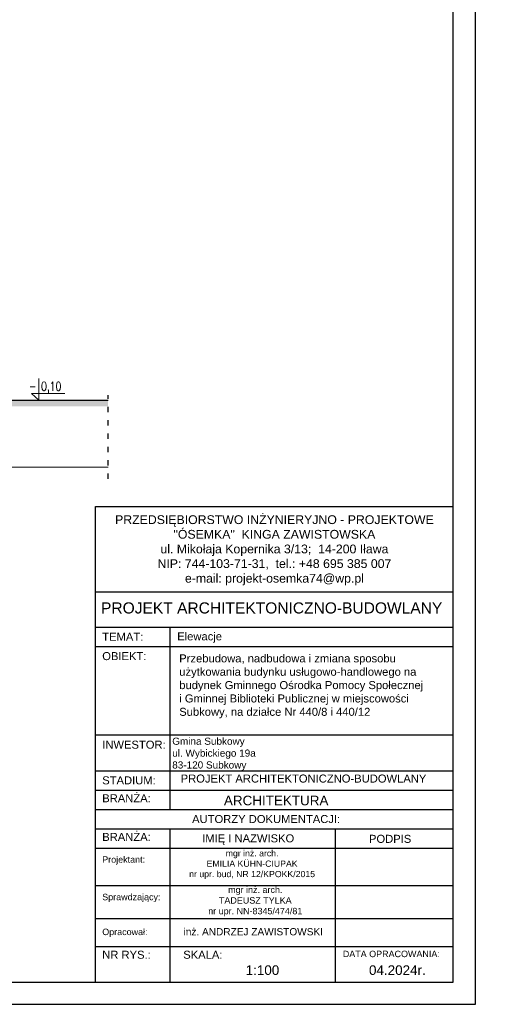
# Model space of a CAD drawing. Header units: millimetres. Extents: x 6197 to 108098, y 4257 to 29730.
# Tile 9 of 148: x 11114 to 12195, y 8907 to 11119. Entities that reach past the tile are written whole.
import ezdxf

# ---------------------------------------------------------------- set-up
doc = ezdxf.new("R2010")
doc.units = ezdxf.units.MM
doc.linetypes.add('ACAD_ISO03W100', pattern=[30, 12, -18])
doc.layers.add('&_opisy_100', color=51, linetype='Continuous', lineweight=20)
doc.layers.add('R-TAB', color=1, linetype='Continuous')
doc.styles.add('Romans', font='romans.shx', dxfattribs={"width": 0.75})
doc.styles.get("Standard").update_dxf_attribs({"font": 'arial.ttf'})

msp = doc.modelspace()

# ---------------------------------------------------------------- hatches: boundary and pattern name
at = {"lineweight": 0}
h = msp.add_hatch(dxfattribs=at)
h.set_pattern_fill('EARTH', color=256, scale=3)
h.set_pattern_definition([(0, (-5396.732, 4878.105), (19.05, 19.05), [19.05, -19.05]), (0, (-5396.732, 4885.248), (19.05, 19.05), [19.05, -19.05]), (0, (-5396.732, 4892.392), (19.05, 19.05), [19.05, -19.05]), (90, (-5394.351, 4894.773), (-19.05, 19.05), [19.05, -19.05]), (90, (-5387.207, 4894.773), (-19.05, 19.05), [19.05, -19.05]), (90, (-5380.064, 4894.773), (-19.05, 19.05), [19.05, -19.05])])
h.paths.add_polyline_path([(7068.291, 10262.029), (11312.119, 10262.029), (11312.119, 10249.941), (7068.291, 10249.941)])

# ---------------------------------------------------------------- linework, layer by layer
at = {"layer": '&_opisy_100', "color": 0}
msp.add_lwpolyline([(11156.448, 10312.81), (11156.448, 10263.813), (11140.385, 10278.846), (11215.256, 10278.846)], dxfattribs=at)
for p, q in [((12137.127, 8906.768), (12137.127, 13106.768)), ((12087.127, 8956.768), (12087.127, 13056.768)), ((6247.127, 8956.768), (12087.127, 8956.768)), ((6197.127, 8906.768), (12137.127, 8906.768))]:
    msp.add_line(p, q)
at = {"linetype": 'ACAD_ISO03W100'}
msp.add_line((11312.119, 10087.21), (11312.119, 10275.095), dxfattribs=at)
at = {"lineweight": 30}
msp.add_line((7061.077, 10263.813), (11312.119, 10263.813), dxfattribs=at)
at = {"lineweight": 0}
msp.add_line((7061.077, 10113.813), (11312.119, 10113.813), dxfattribs=at)
at = {"layer": 'R-TAB', "color": 0}
for p, q in [((11283.66, 10025.278), (12087.127, 10025.278)), ((11283.66, 9084.891), (11283.66, 10025.278)), ((11283.66, 9833.239), (12087.127, 9833.239)), ((11283.66, 9754.264), (12087.127, 9754.264)), ((11451.263, 9344.524), (11451.263, 9754.264)), ((11283.66, 9710.828), (12087.127, 9710.828)), ((11283.66, 9511.869), (12087.127, 9511.869)), ((11283.66, 9431.397), (12087.127, 9431.397)), ((11283.66, 9387.96), (12087.127, 9387.96)), ((11283.66, 9344.524), (12087.127, 9344.524)), ((11283.66, 9301.088), (12087.127, 9301.088)), ((11451.263, 9084.891), (11451.263, 9301.088)), ((11822.735, 9084.891), (11822.735, 9301.088)), ((11283.66, 9257.652), (12087.127, 9257.652)), ((11283.66, 9173.434), (12087.127, 9173.434)), ((11283.66, 9099.253), (12087.127, 9099.253)), ((11283.66, 8956.768), (11283.66, 9099.253)), ((11283.66, 9099.253), (12087.127, 9099.253)), ((11283.66, 9099.253), (12087.127, 9099.253)), ((11283.66, 9099.253), (12087.127, 9099.253)), ((11451.263, 8956.768), (11451.263, 9099.253)), ((11822.735, 8956.768), (11822.735, 9099.253)), ((11283.66, 9036.415), (12087.127, 9036.415))]:
    msp.add_line(p, q, dxfattribs=at)

# ---------------------------------------------------------------- texts
at = {"layer": '&_opisy_100', "color": 0, "attachment_point": 1, "rotation": 359.999998, "style": 'Romans'}
for s, insert, char_height, width in [('\\A1;\\pi-90,l120,t120;+ 7,12', (9015.684, 11062.196), 30, 841.27656), ('\\A1;\\pi-90,l120,t120;+ 7,15', (9124.638, 11062.196), 30, 841.27656), ('\\A1;\\pi-90,l120,t120;+ 7,15', (10915.138, 11062.196), 30, 841.27656), ('\\A1;\\pi-90,l120,t120;+ 6,82', (8103.684, 11027.196), 30, 841.27656), ('\\A1;\\pi-90,l120,t120;+ 6,85', (10030.684, 11027.196), 30, 841.27656), ('\\A1;- 0,10', (11134.261, 10305.505), 20.25, 420.63828)]:
    msp.add_mtext(s, dxfattribs=dict(at, insert=insert, char_height=char_height, width=width))
at = {"lineweight": 0, "insert": (11471.84, 9692.914), "char_height": 18, "width": 610.19793, "attachment_point": 1}
msp.add_mtext('\\A1;Przebudowa, nadbudowa i zmiana sposobu użytkowania budynku usługowo-handlowego na budynek Gminnego Ośrodka Pomocy Społecznej ^Ji Gminnej Biblioteki Publicznej w miejscowości Subkowy, na działce Nr 440/8 i 440/12', dxfattribs=at)
at = {"layer": 'R-TAB', "color": 0, "ltscale": 24}
for s, insert, char_height, width, attachment_point in [('\\pi798.17073;ELEWACJA PÓŁNOCNA', (8032.769, 10191.371), 30, 2065.84351, 1), ('PRZEDSIĘBIORSTWO INŻYNIERYJNO - PROJEKTOWE\\P"ÓSEMKA"  KINGA ZAWISTOWSKA\\Pul. Mikołaja Kopernika 3/13;  14-200 Iława\\PNIP: 744-103-71-31,  tel.: +48 695 385 007\\Pe-mail: projekt-osemka74@wp.pl', (11685.615, 9926.775), 19.74375, 781.72017, 5), ('PROJEKT ARCHITEKTONICZNO-BUDOWLANY', (11296.226, 9809.746), 25, 1090.2179, 1), ('TEMAT:', (11298.907, 9741.377), 18, 136.70026, 1), ('Elewacje', (11467.288, 9742.425), 18, 711.57772, 1), ('OBIEKT:', (11298.907, 9698.021), 18, 136.70026, 1), ('INWESTOR:', (11298.907, 9499.062), 18, 136.70026, 1), ('Gmina Subkowy\\Pul. Wybickiego 19a\\P83-120 Subkowy', (11456.114, 9505.848), 16, 675.77621, 1), ('STADIUM:', (11298.907, 9418.903), 18, 136.70026, 1), ('PROJEKT ARCHITEKTONICZNO-BUDOWLANY', (11475.018, 9422.945), 18, 1090.2179, 1), ('BRANŻA:', (11298.907, 9378.671), 18, 136.70026, 1), ('ARCHITEKTURA', (11572.175, 9375.467), 21.6, 490.72064, 1), ('\\pi208.80059;AUTORZY DOKUMENTACJI:', (11291.965, 9331.996), 18, 747.89996, 1), ('BRANŻA:', (11298.907, 9291.798), 18, 136.70026, 1), ('\\pi13.924;IMIĘ I NAZWISKO', (11509.443, 9288.616), 18, 253.42015, 1), ('PODPIS', (11897.958, 9287.513), 18, 136.70026, 1), ('{\\C256;\\c0;mgr inż. arch. \\PEMILIA KÜHN-CIUPAK\\Pnr upr. bud, NR 12/KPOKK/2015}', (11635.47, 9253.114), 14, 282.63278, 2), ('Projektant:', (11298.907, 9239.221), 14.4, 136.70026, 1), ('Sprawdzający:', (11298.907, 9155.004), 14.4, 136.70026, 1), ('{\\C256;\\c0;mgr inż. arch. \\PTADEUSZ TYLKA\\Pnr upr. NN-8345/474/81}', (11642.589, 9171.448), 14.4, 350.33749, 2), ('Opracował:', (11298.907, 9076.628), 14.4, 136.70026, 1), ('inż. ANDRZEJ ZAWISTOWSKI', (11638.067, 9061.475), 16.2, 346.49963, 8), ('NR RYS.:', (11298.907, 9027.126), 18, 136.70026, 1), ('SKALA:', (11480.826, 9027.126), 18, 136.70026, 1), ('DATA OPRACOWANIA:', (11839.147, 9027.126), 14.4, 278.30723, 1), ('1:100', (11620.956, 8994.372), 21.6, 136.70026, 1), ('04.2024r.', (11897.958, 8994.372), 21.6, 136.70026, 1)]:
    msp.add_mtext(s, dxfattribs=dict(at, insert=insert, char_height=char_height, width=width, attachment_point=attachment_point))

doc.saveas('drawing.dxf')
